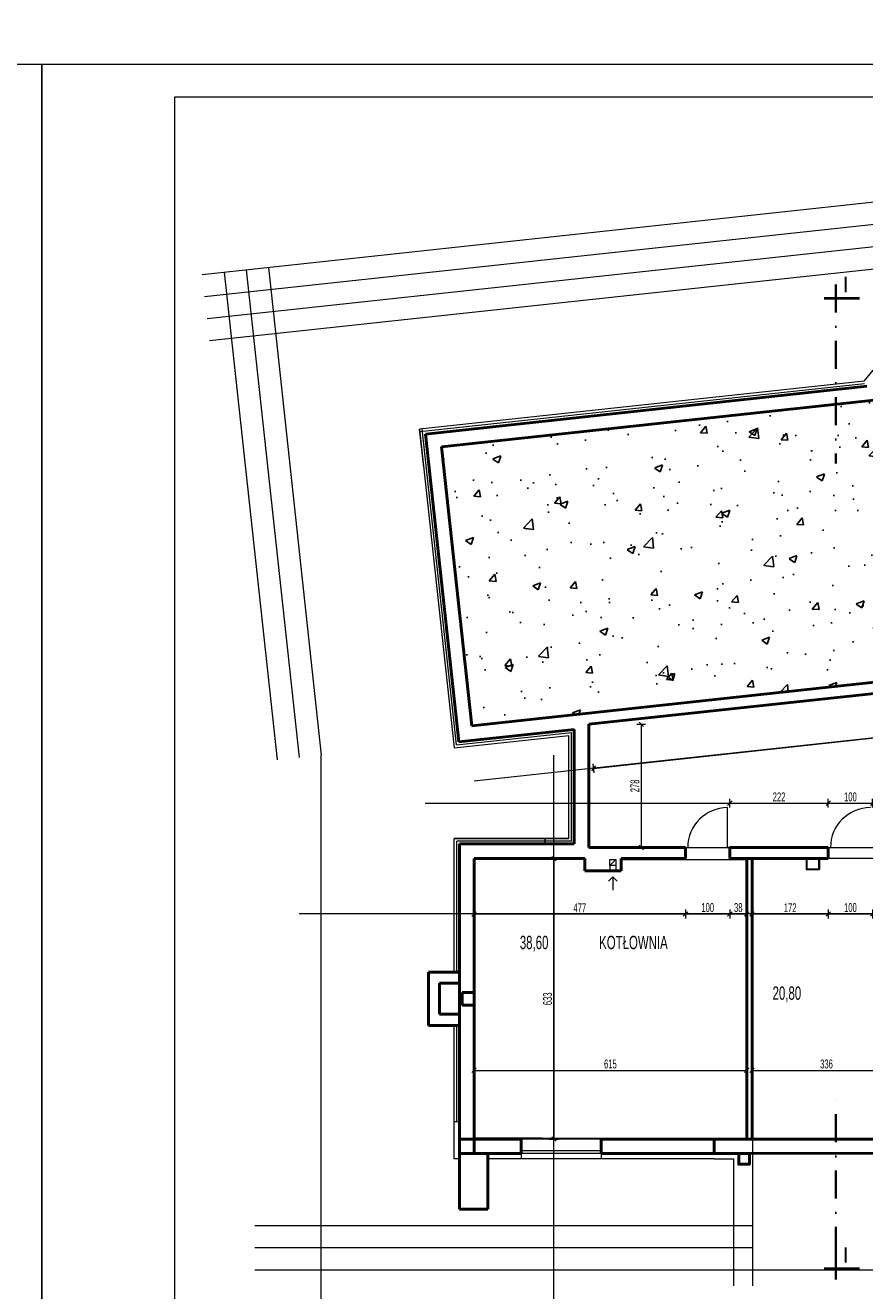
# Model space of a CAD drawing. Header units: millimetres. Extents: x 72202 to 304796, y 21658 to 519946.
# Tile 30 of 139: x 200516 to 202409, y 200622 to 203478. Entities that reach past the tile are written whole.
import ezdxf

# ---------------------------------------------------------------- set-up
doc = ezdxf.new("R2010")
doc.units = ezdxf.units.MM
doc.linetypes.add('ACAD_ISO10W100', pattern=[18.5, 12, -3, 0.5, -3])
doc.linetypes.add('DASHDOT', pattern=[25.4, 12.7, -6.35, 0, -6.35])
doc.layers.get('0').update_dxf_attribs({"color": 253})
doc.layers.get('Defpoints').update_dxf_attribs({"color": 253})
for name, color, linetype, lineweight in [('kreskowanie', 253, 'Continuous', 5), ('linia - gruba - projektowana', 253, 'Continuous', 50), ('linia - ściany do wyburzenia', 253, 'Continuous', 5), ('LINIA CIENKA', 7, 'Continuous', 13), ('LINIA KRESKOWANIE', 253, 'Continuous', 5), ('LINIA WYMIAROWANIE', 253, 'Continuous', 9), ('OPISY', 253, 'Continuous', 9), ('ściana_istniejąca', 253, 'Continuous', 35)]:
    doc.layers.add(name, color=color, linetype=linetype, lineweight=lineweight)
doc.layers.add('LINIA-NIE DRUKOWAĆ', color=253, linetype='Continuous', lineweight=20, plot=False)
doc.styles.add('simplex', font='arial.ttf')
doc.styles.get("Standard").update_dxf_attribs({"font": 'ARIALN.TTF', "width": 0.75})
doc.linetypes.add('GRADZINOWANIE', pattern='A,0.00254,-2.54,[134,ltypeshp.shx,S=2.54,R=0,X=-2.54,Y=0],-5.08,[134,ltypeshp.shx,S=2.54,R=180,X=2.54,Y=0],-2.54', length=10.16254)
doc.dimstyles.new('sebek100', dxfattribs={"dimtxt": 17, "dimasz": 10, "dimexe": 10, "dimexo": 20, "dimgap": 4, "dimtad": 1, "dimrnd": 0.5, "dimtxsty": 'Standard', "dimblk": 'OBLIQUE', "dimcen": 8, "dimclre": 1, "dimazin": 0, "dimtm": 1e-09, "dimtfac": 1, "dimtix": 1, "dimtmove": 1, "dimatfit": 3, "dimldrblk": 'zas', "dimfxl": 10, "dimfxlon": 1, "dimtolj": 2, "dimlwd": -1, "dimlwe": -1, "dimarcsym": 0})

# ---------------------------------------------------------------- blocks, each defined once
blk = doc.blocks.new('_Oblique')
at = {"color": 0, "linetype": 'ByBlock', "lineweight": -2}
blk.add_line((-0.5, -0.5), (0.5, 0.5), dxfattribs=at)
blk = doc.blocks.new('*D72')
at = {"layer": 'Defpoints', "color": 0, "lineweight": -3, "ltscale": 4, "transparency": 16777216}
for p in [(207453.3, 203691.7), (200553.3, 203234.1), (207453.3, 203234.1)]:
    blk.add_point(p, dxfattribs=at)
at = {"layer": 'LINIA CIENKA', "ltscale": 4, "transparency": 16777216}
for p, q in [((200553.3, 203681.7), (200553.3, 203701.7)), ((207453.3, 203681.7), (207453.3, 203701.7))]:
    blk.add_line(p, q, dxfattribs=at)
at = {"layer": 'LINIA CIENKA', "color": 0, "ltscale": 4, "transparency": 16777216}
blk.add_line((200553.3, 203691.7), (207453.3, 203691.7), dxfattribs=at)
at = {"layer": 'LINIA CIENKA', "color": 0, "ltscale": 4, "transparency": 16777216, "xscale": 10, "yscale": 10, "zscale": 10, "rotation": 180}
blk.add_blockref('_Oblique', (200553.3, 203691.7), dxfattribs=at)
at = {"layer": 'LINIA CIENKA', "color": 0, "ltscale": 4, "transparency": 16777216, "xscale": 10, "yscale": 10, "zscale": 10}
blk.add_blockref('_Oblique', (207453.3, 203691.7), dxfattribs=at)
at = {"layer": 'LINIA CIENKA', "color": 0, "lineweight": -3, "ltscale": 4, "transparency": 16777216, "insert": (204003.3, 203797.8), "char_height": 200, "attachment_point": 5, "bg_fill": 3, "box_fill_scale": 1.1, "bg_fill_color": 256, "bg_fill_true_color": 13158600, "bg_fill_transparency": 0}
blk.add_mtext('\\A2;6900', dxfattribs=at)
blk = doc.blocks.new('zas')
blk = doc.blocks.new('*D74')
at = {"layer": 'Defpoints', "color": 0, "lineweight": -3, "ltscale": 4, "transparency": 16777216}
for p in [(200553.3, 203691.7), (193653.3, 203234.1), (200553.3, 203234.1)]:
    blk.add_point(p, dxfattribs=at)
at = {"layer": 'LINIA CIENKA', "ltscale": 4, "transparency": 16777216}
for p, q in [((193653.3, 203681.7), (193653.3, 203701.7)), ((200553.3, 203681.7), (200553.3, 203701.7))]:
    blk.add_line(p, q, dxfattribs=at)
at = {"layer": 'LINIA CIENKA', "color": 0, "ltscale": 4, "transparency": 16777216}
blk.add_line((193653.3, 203691.7), (200553.3, 203691.7), dxfattribs=at)
at = {"layer": 'LINIA CIENKA', "color": 0, "ltscale": 4, "transparency": 16777216, "xscale": 10, "yscale": 10, "zscale": 10, "rotation": 180}
blk.add_blockref('_Oblique', (193653.3, 203691.7), dxfattribs=at)
at = {"layer": 'LINIA CIENKA', "color": 0, "ltscale": 4, "transparency": 16777216, "xscale": 10, "yscale": 10, "zscale": 10}
blk.add_blockref('_Oblique', (200553.3, 203691.7), dxfattribs=at)
at = {"layer": 'LINIA CIENKA', "color": 0, "lineweight": -3, "ltscale": 4, "transparency": 16777216, "insert": (197103.3, 203797.8), "char_height": 200, "attachment_point": 5, "bg_fill": 3, "box_fill_scale": 1.1, "bg_fill_color": 256, "bg_fill_true_color": 13158600, "bg_fill_transparency": 0}
blk.add_mtext('\\A2;6900', dxfattribs=at)
blk = doc.blocks.new('*D196')
at = {"layer": 'Defpoints', "color": 0, "lineweight": -3, "ltscale": 4, "transparency": 16777216}
for p in [(201528.3, 201597), (201528.3, 200964), (201708.3, 200964)]:
    blk.add_point(p, dxfattribs=at)
at = {"layer": 'LINIA WYMIAROWANIE', "ltscale": 4, "transparency": 16777216}
for p, q in [((201698.3, 201597), (201718.3, 201597)), ((201698.3, 200964), (201718.3, 200964))]:
    blk.add_line(p, q, dxfattribs=at)
at = {"layer": 'LINIA WYMIAROWANIE', "color": 0, "ltscale": 4, "transparency": 16777216}
blk.add_line((201708.3, 201597), (201708.3, 200964), dxfattribs=at)
at = {"layer": 'LINIA WYMIAROWANIE', "color": 0, "ltscale": 4, "transparency": 16777216, "xscale": 10, "yscale": 10, "zscale": 10}
for p, rotation in [((201708.3, 201597), 90), ((201708.3, 200964), 270)]:
    blk.add_blockref('_Oblique', p, dxfattribs=dict(at, rotation=rotation))
at = {"layer": 'LINIA WYMIAROWANIE', "color": 0, "lineweight": -3, "ltscale": 4, "transparency": 16777216, "insert": (201694.1, 201280.5), "char_height": 20, "attachment_point": 5, "rotation": 90, "bg_fill": 3, "box_fill_scale": 1.1, "bg_fill_color": 256, "bg_fill_true_color": 13158600, "bg_fill_transparency": 0}
blk.add_mtext('\\A2;633', dxfattribs=at)
blk = doc.blocks.new('*D197')
at = {"layer": 'Defpoints', "color": 0, "lineweight": -3, "ltscale": 4, "transparency": 16777216}
for p in [(201528.3, 201597), (202005.3, 201597), (202005.3, 201472)]:
    blk.add_point(p, dxfattribs=at)
at = {"layer": 'LINIA WYMIAROWANIE', "ltscale": 4, "transparency": 16777216}
for p, q in [((201528.3, 201482), (201528.3, 201462)), ((202005.3, 201482), (202005.3, 201462))]:
    blk.add_line(p, q, dxfattribs=at)
at = {"layer": 'LINIA WYMIAROWANIE', "color": 0, "ltscale": 4, "transparency": 16777216}
blk.add_line((201528.3, 201472), (202005.3, 201472), dxfattribs=at)
at = {"layer": 'LINIA WYMIAROWANIE', "color": 0, "ltscale": 4, "transparency": 16777216, "xscale": 10, "yscale": 10, "zscale": 10, "rotation": 180}
blk.add_blockref('_Oblique', (201528.3, 201472), dxfattribs=at)
at = {"layer": 'LINIA WYMIAROWANIE', "color": 0, "ltscale": 4, "transparency": 16777216, "xscale": 10, "yscale": 10, "zscale": 10}
blk.add_blockref('_Oblique', (202005.3, 201472), dxfattribs=at)
at = {"layer": 'LINIA WYMIAROWANIE', "color": 0, "lineweight": -3, "ltscale": 4, "transparency": 16777216, "insert": (201766.8, 201486), "char_height": 20, "attachment_point": 5, "bg_fill": 3, "box_fill_scale": 1.1, "bg_fill_color": 256, "bg_fill_true_color": 13158600, "bg_fill_transparency": 0}
blk.add_mtext('\\A2;477', dxfattribs=at)
blk = doc.blocks.new('*D198')
at = {"layer": 'Defpoints', "color": 0, "lineweight": -3, "ltscale": 4, "transparency": 16777216}
for p in [(202327.3, 201597), (202427.3, 201622), (202427.3, 201472)]:
    blk.add_point(p, dxfattribs=at)
at = {"layer": 'LINIA WYMIAROWANIE', "ltscale": 4, "transparency": 16777216}
for p, q in [((202327.3, 201482), (202327.3, 201462)), ((202427.3, 201482), (202427.3, 201462))]:
    blk.add_line(p, q, dxfattribs=at)
at = {"layer": 'LINIA WYMIAROWANIE', "color": 0, "ltscale": 4, "transparency": 16777216}
blk.add_line((202327.3, 201472), (202427.3, 201472), dxfattribs=at)
at = {"layer": 'LINIA WYMIAROWANIE', "color": 0, "ltscale": 4, "transparency": 16777216, "xscale": 10, "yscale": 10, "zscale": 10, "rotation": 180}
blk.add_blockref('_Oblique', (202327.3, 201472), dxfattribs=at)
at = {"layer": 'LINIA WYMIAROWANIE', "color": 0, "ltscale": 4, "transparency": 16777216, "xscale": 10, "yscale": 10, "zscale": 10}
blk.add_blockref('_Oblique', (202427.3, 201472), dxfattribs=at)
at = {"layer": 'LINIA WYMIAROWANIE', "color": 0, "lineweight": -3, "ltscale": 4, "transparency": 16777216, "insert": (202377.3, 201486.3), "char_height": 20, "attachment_point": 5, "bg_fill": 3, "box_fill_scale": 1.1, "bg_fill_color": 256, "bg_fill_true_color": 13158600, "bg_fill_transparency": 0}
blk.add_mtext('\\A2;100', dxfattribs=at)
blk = doc.blocks.new('*D208')
at = {"layer": 'Defpoints', "color": 0, "lineweight": -3, "ltscale": 4, "transparency": 16777216}
for p in [(202327.3, 201722), (202105.3, 201622), (202327.3, 201609.5)]:
    blk.add_point(p, dxfattribs=at)
at = {"layer": 'LINIA WYMIAROWANIE', "ltscale": 4, "transparency": 16777216}
for p, q in [((202105.3, 201712), (202105.3, 201732)), ((202327.3, 201712), (202327.3, 201732))]:
    blk.add_line(p, q, dxfattribs=at)
at = {"layer": 'LINIA WYMIAROWANIE', "color": 0, "ltscale": 4, "transparency": 16777216}
blk.add_line((202105.3, 201722), (202327.3, 201722), dxfattribs=at)
at = {"layer": 'LINIA WYMIAROWANIE', "color": 0, "ltscale": 4, "transparency": 16777216, "xscale": 10, "yscale": 10, "zscale": 10, "rotation": 180}
blk.add_blockref('_Oblique', (202105.3, 201722), dxfattribs=at)
at = {"layer": 'LINIA WYMIAROWANIE', "color": 0, "ltscale": 4, "transparency": 16777216, "xscale": 10, "yscale": 10, "zscale": 10}
blk.add_blockref('_Oblique', (202327.3, 201722), dxfattribs=at)
at = {"layer": 'LINIA WYMIAROWANIE', "color": 0, "lineweight": -3, "ltscale": 4, "transparency": 16777216, "insert": (202216.3, 201736.1), "char_height": 20, "attachment_point": 5, "bg_fill": 3, "box_fill_scale": 1.1, "bg_fill_color": 256, "bg_fill_true_color": 13158600, "bg_fill_transparency": 0}
blk.add_mtext('\\A2;222', dxfattribs=at)
blk = doc.blocks.new('*D209')
at = {"layer": 'Defpoints', "color": 0, "lineweight": -3, "ltscale": 4, "transparency": 16777216}
for p in [(202427.3, 201722), (202327.3, 201609.5), (202427.3, 201609.5)]:
    blk.add_point(p, dxfattribs=at)
at = {"layer": 'LINIA WYMIAROWANIE', "ltscale": 4, "transparency": 16777216}
for p, q in [((202327.3, 201712), (202327.3, 201732)), ((202427.3, 201712), (202427.3, 201732))]:
    blk.add_line(p, q, dxfattribs=at)
at = {"layer": 'LINIA WYMIAROWANIE', "color": 0, "ltscale": 4, "transparency": 16777216}
blk.add_line((202327.3, 201722), (202427.3, 201722), dxfattribs=at)
at = {"layer": 'LINIA WYMIAROWANIE', "color": 0, "ltscale": 4, "transparency": 16777216, "xscale": 10, "yscale": 10, "zscale": 10, "rotation": 180}
blk.add_blockref('_Oblique', (202327.3, 201722), dxfattribs=at)
at = {"layer": 'LINIA WYMIAROWANIE', "color": 0, "ltscale": 4, "transparency": 16777216, "xscale": 10, "yscale": 10, "zscale": 10}
blk.add_blockref('_Oblique', (202427.3, 201722), dxfattribs=at)
at = {"layer": 'LINIA WYMIAROWANIE', "color": 0, "lineweight": -3, "ltscale": 4, "transparency": 16777216, "insert": (202377.3, 201736.3), "char_height": 20, "attachment_point": 5, "bg_fill": 3, "box_fill_scale": 1.1, "bg_fill_color": 256, "bg_fill_true_color": 13158600, "bg_fill_transparency": 0}
blk.add_mtext('\\A2;100', dxfattribs=at)
blk = doc.blocks.new('*D221')
at = {"layer": 'Defpoints', "color": 0, "lineweight": -3, "ltscale": 4, "transparency": 16777216}
for p in [(205734.2, 202327.6), (205745, 202228.2), (201786.8, 201900)]:
    blk.add_point(p, dxfattribs=at)
at = {"layer": 'LINIA WYMIAROWANIE', "color": 0, "ltscale": 4, "transparency": 16777216}
blk.add_line((201797.6, 201800.6), (205745, 202228.2), dxfattribs=at)
at = {"layer": 'LINIA WYMIAROWANIE', "ltscale": 4, "transparency": 16777216}
for p, q in [((205743.9, 202238.1), (205746.1, 202218.2)), ((201796.5, 201810.6), (201798.6, 201790.7))]:
    blk.add_line(p, q, dxfattribs=at)
at = {"layer": 'LINIA WYMIAROWANIE', "color": 0, "ltscale": 4, "transparency": 16777216, "xscale": 10, "yscale": 10, "zscale": 10}
for p, rotation in [((205745, 202228.2), 6.182017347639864), ((201797.6, 201800.6), 186.1820173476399)]:
    blk.add_blockref('_Oblique', p, dxfattribs=dict(at, rotation=rotation))
at = {"layer": 'LINIA WYMIAROWANIE', "color": 0, "lineweight": -3, "ltscale": 4, "transparency": 16777216, "insert": (203769.8, 202028.5), "char_height": 20, "attachment_point": 5, "rotation": 6.182, "bg_fill": 3, "box_fill_scale": 1.1, "bg_fill_color": 256, "bg_fill_true_color": 13158600, "bg_fill_transparency": 0}
blk.add_mtext('\\A2;3970', dxfattribs=at)
blk = doc.blocks.new('*D222')
at = {"layer": 'Defpoints', "color": 0, "lineweight": -3, "ltscale": 4, "transparency": 16777216}
for p in [(201786.8, 201900), (201786.8, 201622), (201905.3, 201622)]:
    blk.add_point(p, dxfattribs=at)
at = {"layer": 'LINIA WYMIAROWANIE', "ltscale": 4, "transparency": 16777216}
for p, q in [((201895.3, 201900), (201915.3, 201900)), ((201895.3, 201622), (201915.3, 201622))]:
    blk.add_line(p, q, dxfattribs=at)
at = {"layer": 'LINIA WYMIAROWANIE', "color": 0, "ltscale": 4, "transparency": 16777216}
blk.add_line((201905.3, 201900), (201905.3, 201622), dxfattribs=at)
at = {"layer": 'LINIA WYMIAROWANIE', "color": 0, "ltscale": 4, "transparency": 16777216, "xscale": 10, "yscale": 10, "zscale": 10}
for p, rotation in [((201905.3, 201900), 90), ((201905.3, 201622), 270)]:
    blk.add_blockref('_Oblique', p, dxfattribs=dict(at, rotation=rotation))
at = {"layer": 'LINIA WYMIAROWANIE', "color": 0, "lineweight": -3, "ltscale": 4, "transparency": 16777216, "insert": (201891.1, 201761), "char_height": 20, "attachment_point": 5, "rotation": 90, "bg_fill": 3, "box_fill_scale": 1.1, "bg_fill_color": 256, "bg_fill_true_color": 13158600, "bg_fill_transparency": 0}
blk.add_mtext('\\A2;278', dxfattribs=at)
blk = doc.blocks.new('*D223')
at = {"layer": 'Defpoints', "color": 0, "lineweight": -3, "ltscale": 4, "transparency": 16777216}
for p in [(202143.3, 201119), (202143.3, 201069), (201528.3, 201003)]:
    blk.add_point(p, dxfattribs=at)
at = {"layer": 'LINIA WYMIAROWANIE', "ltscale": 4, "transparency": 16777216}
for p, q in [((201528.3, 201109), (201528.3, 201129)), ((202143.3, 201109), (202143.3, 201129))]:
    blk.add_line(p, q, dxfattribs=at)
at = {"layer": 'LINIA WYMIAROWANIE', "color": 0, "ltscale": 4, "transparency": 16777216}
blk.add_line((201528.3, 201119), (202143.3, 201119), dxfattribs=at)
at = {"layer": 'LINIA WYMIAROWANIE', "color": 0, "ltscale": 4, "transparency": 16777216, "xscale": 10, "yscale": 10, "zscale": 10, "rotation": 180}
blk.add_blockref('_Oblique', (201528.3, 201119), dxfattribs=at)
at = {"layer": 'LINIA WYMIAROWANIE', "color": 0, "ltscale": 4, "transparency": 16777216, "xscale": 10, "yscale": 10, "zscale": 10}
blk.add_blockref('_Oblique', (202143.3, 201119), dxfattribs=at)
at = {"layer": 'LINIA WYMIAROWANIE', "color": 0, "lineweight": -3, "ltscale": 4, "transparency": 16777216, "insert": (201835.8, 201133.3), "char_height": 20, "attachment_point": 5, "bg_fill": 3, "box_fill_scale": 1.1, "bg_fill_color": 256, "bg_fill_true_color": 13158600, "bg_fill_transparency": 0}
blk.add_mtext('\\A2;615', dxfattribs=at)
blk = doc.blocks.new('*D455')
at = {"layer": 'Defpoints', "color": 0, "lineweight": -3, "ltscale": 4, "transparency": 16777216}
for p in [(202155.3, 201245.6), (202491.3, 201245.6), (202491.3, 201119)]:
    blk.add_point(p, dxfattribs=at)
at = {"layer": 'LINIA WYMIAROWANIE', "ltscale": 4, "transparency": 16777216}
for p, q in [((202155.3, 201129), (202155.3, 201109)), ((202491.3, 201129), (202491.3, 201109))]:
    blk.add_line(p, q, dxfattribs=at)
at = {"layer": 'LINIA WYMIAROWANIE', "color": 0, "ltscale": 4, "transparency": 16777216}
blk.add_line((202155.3, 201119), (202491.3, 201119), dxfattribs=at)
at = {"layer": 'LINIA WYMIAROWANIE', "color": 0, "ltscale": 4, "transparency": 16777216, "xscale": 10, "yscale": 10, "zscale": 10, "rotation": 180}
blk.add_blockref('_Oblique', (202155.3, 201119), dxfattribs=at)
at = {"layer": 'LINIA WYMIAROWANIE', "color": 0, "ltscale": 4, "transparency": 16777216, "xscale": 10, "yscale": 10, "zscale": 10}
blk.add_blockref('_Oblique', (202491.3, 201119), dxfattribs=at)
at = {"layer": 'LINIA WYMIAROWANIE', "color": 0, "lineweight": -3, "ltscale": 4, "transparency": 16777216, "insert": (202323.3, 201133.3), "char_height": 20, "attachment_point": 5, "bg_fill": 3, "box_fill_scale": 1.1, "bg_fill_color": 256, "bg_fill_true_color": 13158600, "bg_fill_transparency": 0}
blk.add_mtext('\\A2;336', dxfattribs=at)
blk = doc.blocks.new('*D460')
at = {"layer": 'Defpoints', "color": 0, "lineweight": -3, "ltscale": 4, "transparency": 16777216}
for p in [(202005.3, 201533.8), (202105.3, 201533.8), (202105.3, 201472)]:
    blk.add_point(p, dxfattribs=at)
at = {"layer": 'LINIA WYMIAROWANIE', "ltscale": 4, "transparency": 16777216}
for p, q in [((202005.3, 201482), (202005.3, 201462)), ((202105.3, 201482), (202105.3, 201462))]:
    blk.add_line(p, q, dxfattribs=at)
at = {"layer": 'LINIA WYMIAROWANIE', "color": 0, "ltscale": 4, "transparency": 16777216}
blk.add_line((202005.3, 201472), (202105.3, 201472), dxfattribs=at)
at = {"layer": 'LINIA WYMIAROWANIE', "color": 0, "ltscale": 4, "transparency": 16777216, "xscale": 10, "yscale": 10, "zscale": 10, "rotation": 180}
blk.add_blockref('_Oblique', (202005.3, 201472), dxfattribs=at)
at = {"layer": 'LINIA WYMIAROWANIE', "color": 0, "ltscale": 4, "transparency": 16777216, "xscale": 10, "yscale": 10, "zscale": 10}
blk.add_blockref('_Oblique', (202105.3, 201472), dxfattribs=at)
at = {"layer": 'LINIA WYMIAROWANIE', "color": 0, "lineweight": -3, "ltscale": 4, "transparency": 16777216, "insert": (202055.3, 201486.3), "char_height": 20, "attachment_point": 5, "bg_fill": 3, "box_fill_scale": 1.1, "bg_fill_color": 256, "bg_fill_true_color": 13158600, "bg_fill_transparency": 0}
blk.add_mtext('\\A2;100', dxfattribs=at)
blk = doc.blocks.new('*D461')
at = {"layer": 'Defpoints', "color": 0, "lineweight": -3, "ltscale": 4, "transparency": 16777216}
for p in [(202105.3, 201533.8), (202143.3, 201534.4)]:
    blk.add_point(p, dxfattribs=at)
at = {"layer": 'LINIA WYMIAROWANIE', "ltscale": 4, "transparency": 16777216}
for p, q in [((202105.3, 201482), (202105.3, 201462)), ((202143.3, 201482), (202143.3, 201462))]:
    blk.add_line(p, q, dxfattribs=at)
at = {"layer": 'LINIA WYMIAROWANIE', "color": 0, "ltscale": 4, "transparency": 16777216}
blk.add_line((202105.3, 201472), (202143.3, 201472), dxfattribs=at)
at = {"layer": 'LINIA WYMIAROWANIE', "color": 0, "ltscale": 4, "transparency": 16777216, "xscale": 10, "yscale": 10, "zscale": 10, "rotation": 180}
blk.add_blockref('_Oblique', (202105.3, 201472), dxfattribs=at)
at = {"layer": 'LINIA WYMIAROWANIE', "color": 0, "ltscale": 4, "transparency": 16777216, "xscale": 10, "yscale": 10, "zscale": 10}
blk.add_blockref('_Oblique', (202143.3, 201472), dxfattribs=at)
at = {"layer": 'LINIA WYMIAROWANIE', "color": 0, "lineweight": -3, "ltscale": 4, "transparency": 16777216, "insert": (202124.3, 201486.3), "char_height": 20, "attachment_point": 5, "bg_fill": 3, "box_fill_scale": 1.1, "bg_fill_color": 256, "bg_fill_true_color": 13158600, "bg_fill_transparency": 0}
blk.add_mtext('\\A2;38', dxfattribs=at)
at = {"layer": 'Defpoints', "color": 0, "lineweight": -3, "ltscale": 4, "transparency": 16777216}
blk.add_point((202143.3, 201472), dxfattribs=at)
blk = doc.blocks.new('*D462')
at = {"layer": 'Defpoints', "color": 0, "lineweight": -3, "ltscale": 4, "transparency": 16777216}
for p in [(202327.3, 201597), (202155.3, 201535.1), (202327.3, 201472)]:
    blk.add_point(p, dxfattribs=at)
at = {"layer": 'LINIA WYMIAROWANIE', "ltscale": 4, "transparency": 16777216}
for p, q in [((202155.3, 201482), (202155.3, 201462)), ((202327.3, 201482), (202327.3, 201462))]:
    blk.add_line(p, q, dxfattribs=at)
at = {"layer": 'LINIA WYMIAROWANIE', "color": 0, "ltscale": 4, "transparency": 16777216}
blk.add_line((202155.3, 201472), (202327.3, 201472), dxfattribs=at)
at = {"layer": 'LINIA WYMIAROWANIE', "color": 0, "ltscale": 4, "transparency": 16777216, "xscale": 10, "yscale": 10, "zscale": 10, "rotation": 180}
blk.add_blockref('_Oblique', (202155.3, 201472), dxfattribs=at)
at = {"layer": 'LINIA WYMIAROWANIE', "color": 0, "ltscale": 4, "transparency": 16777216, "xscale": 10, "yscale": 10, "zscale": 10}
blk.add_blockref('_Oblique', (202327.3, 201472), dxfattribs=at)
at = {"layer": 'LINIA WYMIAROWANIE', "color": 0, "lineweight": -3, "ltscale": 4, "transparency": 16777216, "insert": (202241.3, 201486.1), "char_height": 20, "attachment_point": 5, "bg_fill": 3, "box_fill_scale": 1.1, "bg_fill_color": 256, "bg_fill_true_color": 13158600, "bg_fill_transparency": 0}
blk.add_mtext('\\A2;172', dxfattribs=at)

msp = doc.modelspace()

# ---------------------------------------------------------------- hatches: boundary and pattern name
at = {"layer": 'linia - ściany do wyburzenia', "lineweight": -3, "ltscale": 1.2}
h = msp.add_hatch(dxfattribs=at)
h.set_pattern_fill('AR-CONC', color=256)
h.set_pattern_definition([(50, (54647.69, -3160), (182.18467, -15.939086), [19.05, -209.55]), (355, (54647.69, -3160), (-35.24342, 191.05685), [15.24, -167.64058]), (100.451445, (54662.87, -3161.33), (146.94125, 175.11775), [16.19001, -178.09024]), (46.1842, (54647.69, -3109.2), (271.07904, -42.04233), [28.575, -314.325]), (96.63556, (54670.28, -3112.7), (237.40413, 247.42612), [24.28502, -267.1356]), (351.18415, (54647.69, -3109.2), (237.40413, 247.42612), [22.85997, -251.45973]), (21, (54673.09, -3121.9), (151.61439, -102.2652), [19.05, -209.55]), (326, (54673.09, -3121.9), (61.80203, 184.18797), [15.24, -167.64]), (71.451445, (54685.72, -3130.43), (213.41642, 81.92277), [16.19001, -178.08994]), (37.5, (54647.686, -3160.004), (3.088603, 84.555039), [0, -165.608, 0, -170.18, 0, -168.275]), (7.5, (54647.69, -3160), (66.819663, 100.180575), [0, -97.028, 0, -161.798, 0, -64.135]), (327.5, (54591.044, -3160.004), (135.590595, -5.728744), [0, -63.5, 0, -198.12, 0, -262.89]), (317.5, (54565.64, -3160), (148.12918, 25.42649), [0, -82.55, 0, -131.572, 0, -186.69])])
h.paths.add_polyline_path([(203253.976, 202720.804), (202736.006, 202664.698), (202711.151, 202662.006), (202558.314, 202786.526), (202437.751, 202632.392), (201454.999, 202525.943), (201523.165, 201896.624), (203322.142, 202091.485)])

# ---------------------------------------------------------------- linework, layer by layer
at = {"layer": 'kreskowanie', "color": 0, "linetype": 'ACAD_ISO10W100', "lineweight": 40, "ltscale": 12}
for p, q in [((202318.026, 202862.163), (202398.026, 202862.163)), ((202318.026, 200672.042), (202398.026, 200672.042))]:
    msp.add_line(p, q, dxfattribs=at)
at = {"layer": 'linia - gruba - projektowana'}
for p, q in [((201418.637, 202555.198), (202414.454, 202663.062)), ((201454.999, 202525.943), (202437.751, 202632.392)), ((201418.637, 202555.198), (201493.911, 201860.263)), ((201454.999, 202525.943), (201523.165, 201896.624)), ((201786.792, 201900.033), (203601.715, 202096.621)), ((201523.165, 201896.624), (202481.062, 202000.381)), ((201493.911, 201860.263), (201753.792, 201888.412)), ((201753.792, 201630.042), (201753.792, 201888.412)), ((201786.792, 201622.042), (201786.792, 201900.033)), ((201495.292, 201003.042), (201495.292, 201630.042)), ((201753.792, 201630.042), (201495.292, 201630.042)), ((201528.292, 201003.042), (201528.292, 201597.042)), ((201778.292, 201597.042), (201528.292, 201597.042)), ((201778.292, 201597.042), (201778.292, 201569.042)), ((202005.292, 201622.042), (201786.792, 201622.042)), ((201860.292, 201597.042), (201860.292, 201569.042)), ((202005.292, 201597.042), (201860.292, 201597.042)), ((202327.292, 201622.042), (202105.292, 201622.042)), ((202327.292, 201597.042), (202105.292, 201597.042)), ((202327.292, 201622.042), (202327.292, 201597.042)), ((201860.292, 201569.042), (201778.292, 201569.042)), ((201425.292, 201220.542), (201425.292, 201340.542)), ((201495.292, 201340.542), (201425.292, 201340.542)), ((201450.292, 201245.542), (201450.292, 201315.542)), ((201495.292, 201315.542), (201450.292, 201315.542)), ((201501.292, 201266.042), (201501.292, 201295.042)), ((201501.292, 201295.042), (201528.292, 201295.042)), ((201501.292, 201266.042), (201528.292, 201266.042)), ((201495.292, 201245.542), (201450.292, 201245.542)), ((201495.292, 201220.542), (201425.292, 201220.542)), ((201495.292, 200931.042), (201495.292, 201003.042)), ((201528.292, 200931.042), (201528.292, 201003.042)), ((201634.792, 200964.042), (201495.292, 200964.042)), ((201634.792, 200931.042), (201634.792, 200964.042)), ((202069.792, 200964.042), (201814.792, 200964.042)), ((201814.792, 200931.042), (201814.792, 200964.042)), ((202465.292, 200964.042), (202069.792, 200964.042)), ((202069.792, 200931.751), (202069.792, 200964.042)), ((201634.792, 200931.042), (201495.292, 200931.042)), ((201495.292, 200931.042), (201495.292, 200806.042)), ((201559.292, 200806.042), (201559.292, 200931.042)), ((202069.792, 200931.042), (201814.792, 200931.042)), ((203100.292, 200931.042), (202069.792, 200931.751)), ((202125.292, 200931.042), (202069.792, 200931.042)), ((201495.292, 200806.042), (201559.292, 200806.042))]:
    msp.add_line(p, q, dxfattribs=at)
msp.add_lwpolyline([(202125.292, 200931.042), (202149.292, 200931.042), (202149.292, 200907.042), (202125.292, 200907.042)], close=True, dxfattribs=at)
at = {"layer": 'LINIA CIENKA'}
for p, q in [((202408.044, 202674.172), (202428.425, 202699.039)), ((202408.044, 202674.172), (201405.401, 202565.964)), ((201414.632, 202480.739), (201405.401, 202565.964)), ((201405.405, 202565.929), (201483.262, 201847.133)), ((201483.292, 201847.042), (201741.792, 201875.042)), ((201741.792, 201642.042), (201741.792, 201875.042)), ((201483.292, 201642.042), (201741.792, 201642.042)), ((201741.792, 201642.042), (201483.292, 201642.042)), ((201483.292, 201340.542), (201483.292, 201642.042)), ((202005.292, 201622.042), (202010.292, 201622.042)), ((202005.292, 201622.042), (202010.292, 201622.042)), ((202327.292, 201622.042), (202332.292, 201622.042)), ((202327.292, 201622.042), (202332.292, 201622.042)), ((201848.292, 201595.042), (201834.292, 201581.042)), ((201834.292, 201581.042), (201834.292, 201569.042)), ((201848.292, 201581.042), (201848.292, 201569.042)), ((202277.292, 201574.042), (202307.292, 201574.042)), ((202277.292, 201572.042), (202307.292, 201572.042)), ((201483.292, 201340.542), (201483.292, 201558.042)), ((201831.292, 201546.042), (201841.292, 201556.042)), ((201841.292, 201556.042), (201841.292, 201526.042)), ((201851.292, 201546.042), (201841.292, 201556.042)), ((201483.292, 201315.542), (201483.292, 201318.042)), ((201495.292, 201301.042), (201495.292, 201296.042)), ((201483.292, 201243.042), (201483.292, 201245.542)), ((201483.292, 201003.042), (201483.292, 201220.542)), ((201483.292, 201003.042), (201483.292, 201220.542)), ((201483.292, 200919.042), (201483.292, 201003.042)), ((201495.292, 201003.042), (201483.292, 201003.042)), ((201814.792, 200964.042), (201634.792, 200964.042)), ((202076.505, 200964.042), (201889.792, 200964.042)), ((202156.649, 200964.042), (202156.649, 200632.678)), ((201495.292, 200919.042), (201483.292, 200919.042)), ((201634.792, 200919.042), (201559.292, 200919.042)), ((201814.84, 200937.042), (201634.792, 200937.042)), ((201814.84, 200931.042), (201634.792, 200931.042)), ((201634.792, 200931.042), (201634.792, 200919.042)), ((201814.792, 200919.042), (201634.792, 200919.042)), ((201814.792, 200931.042), (201814.792, 200919.042)), ((202069.792, 200919.042), (201814.792, 200919.042)), ((202069.792, 200919.042), (201889.792, 200919.042)), ((202069.792, 200919.042), (202113.292, 200919.042)), ((202113.292, 200919.042), (202113.292, 200632.678))]:
    msp.add_line(p, q, dxfattribs=at)
msp.add_lwpolyline([(201834.292, 201595.042), (201848.292, 201595.042), (201848.292, 201581.042), (201834.292, 201581.042)], close=True, dxfattribs=at)
msp.add_arc((202422.292, 201622.042), 90, 90, 180, dxfattribs=at)
at = {"layer": 'LINIA KRESKOWANIE', "linetype": 'GRADZINOWANIE', "ltscale": 0.6}
for p, q in [((202408.688, 202668.207), (201406.044, 202559.999)), ((201488.592, 201853.651), (201411.366, 202566.61)), ((201488.592, 201853.651), (201747.792, 201881.727)), ((201747.792, 201636.042), (201747.792, 201881.727)), ((201747.792, 201636.042), (201489.292, 201636.042)), ((201489.292, 201340.542), (201489.292, 201636.042)), ((201489.292, 201003.042), (201489.292, 201220.542))]:
    msp.add_line(p, q, dxfattribs=at)
at = {"layer": 'LINIA WYMIAROWANIE', "lineweight": -3, "ltscale": 1.2}
msp.add_arc((201483.292, 201642.042), 205.091, 356.645672, 0, dxfattribs=at)
at = {"layer": 'LINIA-NIE DRUKOWAĆ'}
for p, q in [((200964.666, 202920.435), (201083.874, 201819.888)), ((201014.375, 202925.819), (201133.583, 201825.272)), ((201064.084, 202931.203), (201183.292, 201830.657)), ((201064.084, 202931.203), (201183.292, 201830.657)), ((205745.01, 202228.192), (201528.292, 201771.449)), ((201183.292, 200489.042), (201183.292, 201830.657)), ((201708.292, 200489.042), (201708.292, 201830.657)), ((201417.95, 201722.042), (205740.113, 201722.042)), ((205533.08, 201472.042), (201133.292, 201472.042)), ((201033.292, 200769.042), (202156.61, 200769.042)), ((201033.292, 200719.042), (202156.61, 200719.042)), ((201033.292, 200669.042), (202156.649, 200669.042))]:
    msp.add_line(p, q, dxfattribs=at)
msp.add_lwpolyline([(202156.649, 200669.042), (205768.44, 200669.042)], dxfattribs=at)
at = {"layer": 'ściana_istniejąca', "linetype": 'DASHDOT', "ltscale": 5}
for p, q in [((202344.253, 202892.615), (202344.253, 202488.988)), ((202344.253, 200702.494), (202344.253, 201057.894)), ((202344.253, 200702.494), (202344.253, 200646.905))]:
    msp.add_line(p, q, dxfattribs=at)

# ---------------------------------------------------------------- texts
at = {"layer": 'kreskowanie', "color": 0, "linetype": 'ACAD_ISO10W100', "lineweight": 40, "ltscale": 12, "style": 'simplex'}
for p in [(202359.862, 202875.055), (202359.862, 200684.934)]:
    msp.add_text('I', height=35, dxfattribs=at).set_placement(p)
at = {"layer": 'LINIA-NIE DRUKOWAĆ', "insert": (202201.667, 201308.378), "char_height": 30, "width": 125.07, "attachment_point": 1}
msp.add_mtext('20,80', dxfattribs=at)
at = {"layer": 'OPISY', "char_height": 18, "width": 520.8633, "attachment_point": 4, "style": 'simplex'}
for s, insert in [('\\pi-54,l72,t72;POM. PORZĄDKOWE', (199595.292, 201834.26)), ('\\pi-54,l72,t72;KLATKA SCHODOWA', (199595.292, 201714.26)), ('\\pi-54,l72,t72;POM. PORZĄDKOWE', (199595.292, 201534.26))]:
    msp.add_mtext(s, dxfattribs=dict(at, insert=insert))
at = {"layer": 'OPISY', "insert": (201810.407, 201422.616), "char_height": 30, "width": 125.07, "attachment_point": 1}
msp.add_mtext('KOTŁOWNIA ', dxfattribs=at)

# ---------------------------------------------------------------- dimensions: what is measured, and where the dimension line sits
at = {"layer": 'LINIA CIENKA', "lineweight": -3, "ltscale": 4}
dim = msp.add_linear_dim(base=(207453.292, 203691.675), p1=(200553.292, 203234.128), p2=(207453.292, 203234.128), dimstyle='sebek100', override={"dimtxt": 200, "dimrnd": 0, "dimclre": 256, "dimtfill": 1, "dimarcsym": 2}, dxfattribs=at)
dim.commit()
dim.dimension.update_dxf_attribs({"geometry": '*D72', "text_midpoint": (204003.292, 203797.79)})

# ---------------------------------------------------------------- next in the draw order: linework, layer by layer
at = {"layer": 'LINIA CIENKA'}
msp.add_lwpolyline([(200853.292, 200489.042), (200853.292, 203316.491), (207383.292, 203316.491), (207383.292, 200489.042)], close=True, dxfattribs=at)
at = {"layer": 'LINIA-NIE DRUKOWAĆ'}
for p, q in [((200914.956, 202915.05), (205660.201, 203429.042)), ((200920.341, 202865.341), (205665.585, 203379.333)), ((200925.725, 202815.632), (205670.969, 203329.623)), ((200931.11, 202765.923), (205676.354, 203279.914))]:
    msp.add_line(p, q, dxfattribs=at)
msp.add_lwpolyline([(200553.292, 203389.042), (200553.292, 200419.042), (207453.292, 200419.042), (207453.292, 203389.042)], close=True, dxfattribs=at)

# ---------------------------------------------------------------- next in the draw order: dimensions: what is measured, and where the dimension line sits
at = {"layer": 'LINIA CIENKA', "lineweight": -3, "ltscale": 4}
dim = msp.add_linear_dim(base=(200553.292, 203691.675), p1=(193653.292, 203234.128), p2=(200553.292, 203234.128), dimstyle='sebek100', override={"dimtxt": 200, "dimrnd": 0, "dimclre": 256, "dimtfill": 1, "dimarcsym": 2}, dxfattribs=at)
dim.commit()
dim.dimension.update_dxf_attribs({"geometry": '*D74', "text_midpoint": (197103.292, 203797.79)})
at = {"layer": 'LINIA WYMIAROWANIE', "lineweight": -3, "ltscale": 4}
dim = msp.add_aligned_dim(p1=(201786.792, 201900.033), p2=(205734.241, 202327.61), distance=-100, text='3970', dimstyle='sebek100', override={"dimtxt": 20, "dimrnd": 0, "dimclre": 256, "dimtfill": 1, "dimarcsym": 2}, dxfattribs=at)
dim.commit()
dim.dimension.update_dxf_attribs({"geometry": '*D221', "text_midpoint": (203769.755, 202028.532)})
dim = msp.add_linear_dim(base=(201708.292, 200964.042), p1=(201528.292, 201597.042), p2=(201528.292, 200964.042), angle=90, dimstyle='sebek100', override={"dimtxt": 20, "dimrnd": 0, "dimclre": 256, "dimtfill": 1, "dimarcsym": 2}, dxfattribs=at)
dim.commit()
dim.dimension.update_dxf_attribs({"geometry": '*D196', "text_midpoint": (201694.081, 201280.542)})
dim = msp.add_linear_dim(base=(202427.292, 201472.042), p1=(202327.292, 201597.042), p2=(202427.292, 201622.042), dimstyle='sebek100', override={"dimtxt": 20, "dimrnd": 0, "dimclre": 256, "dimtfill": 1, "dimarcsym": 2}, dxfattribs=at)
dim.commit()
dim.dimension.update_dxf_attribs({"geometry": '*D198', "text_midpoint": (202377.292, 201486.254)})

# ---------------------------------------------------------------- next in the draw order: linework, layer by layer
at = {"layer": 'LINIA-NIE DRUKOWAĆ'}
msp.add_lwpolyline([(193653.292, 203389.042), (193653.292, 200419.042), (200553.292, 200419.042), (200553.292, 203389.042)], close=True, dxfattribs=at)

# ---------------------------------------------------------------- next in the draw order: texts
at = {"layer": 'LINIA-NIE DRUKOWAĆ', "insert": (201631.406, 201422.616), "char_height": 30, "width": 125.07, "attachment_point": 1}
msp.add_mtext('38,60', dxfattribs=at)

# ---------------------------------------------------------------- next in the draw order: dimensions: what is measured, and where the dimension line sits
at = {"layer": 'LINIA WYMIAROWANIE', "lineweight": -3, "ltscale": 4}
dim = msp.add_linear_dim(base=(201905.284, 201622.042), p1=(201786.792, 201900.033), p2=(201786.792, 201622.042), angle=90, text='278', dimstyle='sebek100', override={"dimtxt": 20, "dimrnd": 0, "dimclre": 256, "dimtfill": 1, "dimarcsym": 2}, dxfattribs=at)
dim.commit()
dim.dimension.update_dxf_attribs({"geometry": '*D222', "text_midpoint": (201891.072, 201761.038)})
for base, p1, p2, picture, middle in [((202327.292, 201722.042), (202105.292, 201622.042), (202327.292, 201609.542), '*D208', (202216.292, 201736.083)), ((202005.292, 201472.042), (201528.292, 201597.042), (202005.292, 201597.042), '*D197', (201766.792, 201486.042)), ((202143.292, 201119.042), (201528.292, 201003.042), (202143.292, 201069.042), '*D223', (201835.792, 201133.254))]:
    dim = msp.add_linear_dim(base=base, p1=p1, p2=p2, dimstyle='sebek100', override={"dimtxt": 20, "dimrnd": 0, "dimclre": 256, "dimtfill": 1, "dimarcsym": 2}, dxfattribs=at)
    dim.commit()
    dim.dimension.update_dxf_attribs({"geometry": picture, "text_midpoint": middle})

# ---------------------------------------------------------------- next in the draw order: linework, layer by layer
at = {"layer": 'linia - gruba - projektowana'}
for p, q in [((202005.292, 201622.042), (202005.292, 201597.042)), ((202105.292, 201622.042), (202105.292, 201597.042)), ((202143.292, 200964.042), (202143.292, 201597.042)), ((202155.292, 200964.042), (202155.292, 201597.042))]:
    msp.add_line(p, q, dxfattribs=at)
at = {"layer": 'LINIA CIENKA'}
for p, q in [((202100.292, 201622.042), (202100.292, 201712.042)), ((202105.292, 201622.042), (202100.292, 201622.042)), ((202105.292, 201622.042), (202100.292, 201622.042)), ((202277.292, 201597.042), (202277.292, 201572.042)), ((202279.292, 201597.042), (202279.292, 201572.042)), ((202305.292, 201597.042), (202305.292, 201572.042)), ((202307.292, 201597.042), (202307.292, 201572.042))]:
    msp.add_line(p, q, dxfattribs=at)
msp.add_arc((202100.292, 201622.042), 90, 90, 180, dxfattribs=at)
at = {"layer": 'LINIA-NIE DRUKOWAĆ'}
msp.add_lwpolyline([(205734.241, 202327.61), (201786.792, 201900.033)], dxfattribs=at)

# ---------------------------------------------------------------- next in the draw order: dimensions: what is measured, and where the dimension line sits
at = {"layer": 'LINIA WYMIAROWANIE', "lineweight": -3, "ltscale": 4}
for base, p1, p2, picture, middle in [((202427.292, 201722.042), (202327.292, 201609.542), (202427.292, 201609.542), '*D209', (202377.292, 201736.254)), ((202105.292, 201472.042), (202005.292, 201533.778), (202105.292, 201533.778), '*D460', (202055.292, 201486.254))]:
    dim = msp.add_linear_dim(base=base, p1=p1, p2=p2, dimstyle='sebek100', override={"dimtxt": 20, "dimrnd": 0, "dimclre": 256, "dimtfill": 1, "dimarcsym": 2}, dxfattribs=at)
    dim.commit()
    dim.dimension.update_dxf_attribs({"geometry": picture, "text_midpoint": middle})

# ---------------------------------------------------------------- next in the draw order: linework, layer by layer
at = {"layer": 'LINIA-NIE DRUKOWAĆ'}
msp.add_lwpolyline([(201786.792, 201900.033), (201786.792, 201622.042), (204076.292, 201622.042), (204119.052, 201646.724), (204152.874, 201660.144)], dxfattribs=at)

# ---------------------------------------------------------------- next in the draw order: dimensions: what is measured, and where the dimension line sits
at = {"layer": 'LINIA WYMIAROWANIE', "lineweight": -3, "ltscale": 4}
for base, p1, p2, picture, middle in [((202143.292, 201472.042), (202105.292, 201533.778), (202143.292, 201534.444), '*D461', (202124.292, 201486.254)), ((202491.292, 201119.042), (202155.292, 201245.597), (202491.292, 201245.597), '*D455', (202323.292, 201133.254))]:
    dim = msp.add_linear_dim(base=base, p1=p1, p2=p2, dimstyle='sebek100', override={"dimtxt": 20, "dimrnd": 0, "dimclre": 256, "dimtfill": 1, "dimarcsym": 2}, dxfattribs=at)
    dim.commit()
    dim.dimension.update_dxf_attribs({"geometry": picture, "text_midpoint": middle})

# ---------------------------------------------------------------- next in the draw order: dimensions: what is measured, and where the dimension line sits
dim = msp.add_linear_dim(base=(202327.292, 201472.042), p1=(202155.292, 201535.111), p2=(202327.292, 201597.042), dimstyle='sebek100', override={"dimtxt": 20, "dimrnd": 0, "dimclre": 256, "dimtfill": 1, "dimarcsym": 2}, dxfattribs=at)
dim.commit()
dim.dimension.update_dxf_attribs({"geometry": '*D462', "text_midpoint": (202241.292, 201486.083)})

# ---------------------------------------------------------------- next in the draw order: linework, layer by layer
at = {"layer": 'LINIA-NIE DRUKOWAĆ'}
for points in [[(201528.292, 201597.042), (201778.292, 201597.042), (201778.292, 201569.042), (201860.292, 201569.042), (201860.292, 201595.042), (202143.292, 201595.042), (202143.292, 200964.042), (201528.292, 200967.042), (201528.292, 201597.042)], [(202155.292, 201597.042), (202156.649, 200964.042), (202465.292, 200964.042), (202465.292, 201032.042), (202491.292, 201032.042), (202491.292, 201507.042), (202465.292, 201507.042), (202465.292, 201597.042), (202155.292, 201597.042)]]:
    msp.add_lwpolyline(points, dxfattribs=at)

doc.saveas('drawing.dxf')
